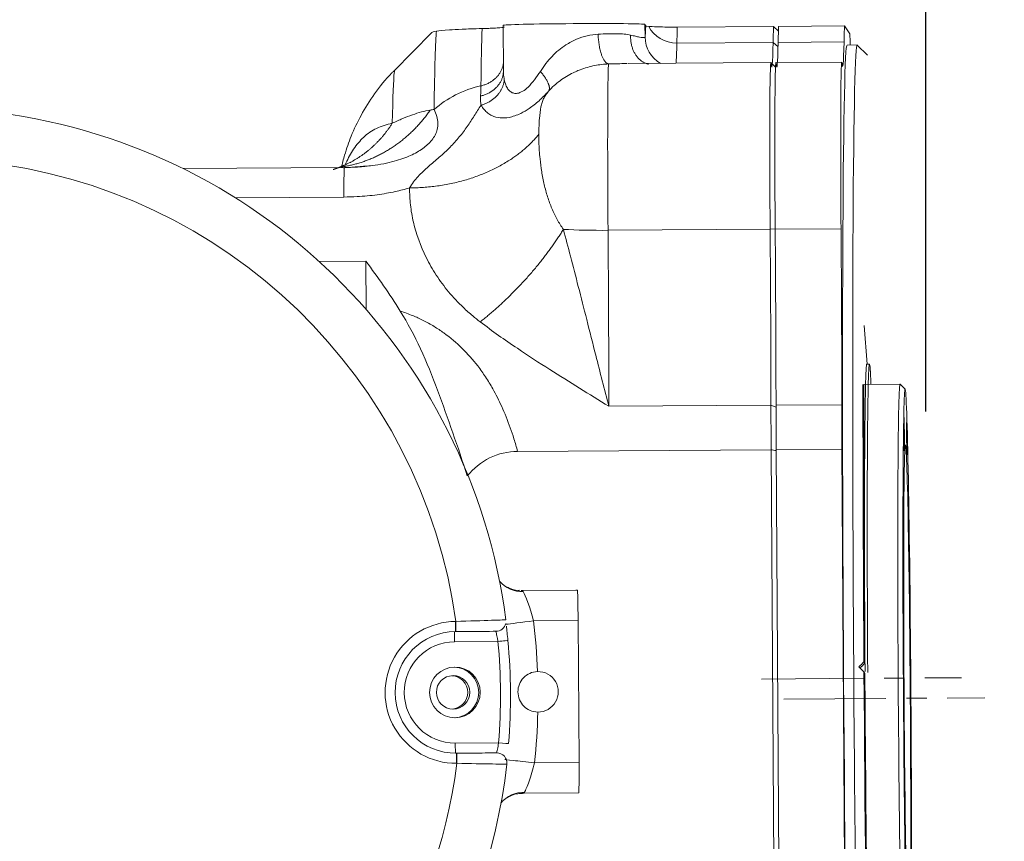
# Model space of a CAD drawing. Header units: millimetres. Extents: x 176 to 9387, y -11044 to -3322.
# Tile 104 of 256: x 4093 to 4190, y -4926 to -4845. Entities that reach past the tile are written whole.
import ezdxf

# ---------------------------------------------------------------- set-up
doc = ezdxf.new("R2010")
doc.units = ezdxf.units.MM
doc.header["$LTSCALE"] = 0.3175
doc.linetypes.add('CENTER', pattern=[50.8, 31.75, -6.35, 6.35, -6.35])
doc.layers.add('1', color=7, linetype='Continuous', true_color=0xffffff)
doc.layers.add('10', color=7, linetype='Continuous', true_color=0xffffff)
doc.layers.add('7标注层', color=4, linetype='Continuous', lineweight=13)
doc.layers.add('sub', color=1, linetype='Continuous', lineweight=18)
doc.styles.add('标准汉字', font='gbenor.shx', dxfattribs={"bigfont": 'gbcbig.shx'})
doc.dimstyles.new('M1：15', dxfattribs={"dimscale": 15, "dimtxt": 3.5, "dimasz": 2.5, "dimexe": 2, "dimexo": 0, "dimgap": 0.5, "dimtad": 1, "dimdec": 4, "dimdsep": 46, "dimtxsty": '标准汉字', "dimcen": 5, "dimdle": 5, "dimclrd": 1, "dimclre": 1, "dimclrt": 256, "dimadec": 4, "dimazin": 2, "dimtfac": 1, "dimtdec": 4, "dimtmove": 0, "dimatfit": 3, "dimfxl": 1, "dimtolj": 1, "dimarcsym": 0})
doc.dimstyles.new('M1：18.5', dxfattribs={"dimscale": 18.5, "dimtxt": 3.5, "dimasz": 2.5, "dimexe": 2, "dimexo": 0, "dimgap": 1.5, "dimtad": 1, "dimdec": 4, "dimdsep": 46, "dimtxsty": '标准汉字', "dimcen": 5, "dimdle": 5, "dimclrd": 1, "dimclre": 1, "dimclrt": 256, "dimadec": 4, "dimazin": 2, "dimtfac": 1, "dimtdec": 4, "dimtmove": 2, "dimatfit": 3, "dimfxl": 1, "dimfrac": 2, "dimtolj": 1, "dimarcsym": 0})

# ---------------------------------------------------------------- blocks, each defined once
blk = doc.blocks.new('*D4')
at = {"layer": '7标注层', "color": 1, "lineweight": -2, "ltscale": 20, "transparency": 16777216}
for p, q in [((4081.97, -4848.763), (4081.97, -4719.587)), ((4181.969, -4883.453), (4181.969, -4719.587)), ((4035.72, -4756.587), (3989.47, -4756.587)), ((4081.97, -4756.587), (4181.969, -4756.587)), ((4228.219, -4756.587), (4274.469, -4756.587))]:
    blk.add_line(p, q, dxfattribs=at)
at = {"layer": '7标注层', "color": 1, "transparency": 16777216}
for points in [[(4035.72, -4764.295), (4035.72, -4748.879), (4081.97, -4756.587)], [(4228.219, -4748.879), (4228.219, -4764.295), (4181.969, -4756.587)]]:
    blk.add_solid(points, dxfattribs=at)
at = {"layer": 'Defpoints', "color": 0, "transparency": 16777216}
for p in [(4181.969, -4756.587), (4081.97, -4848.763), (4181.969, -4883.453)]:
    blk.add_point(p, dxfattribs=at)
at = {"layer": '7标注层', "transparency": 16777216, "insert": (4131.97, -4702.663), "char_height": 64.75, "attachment_point": 5, "style": '标准汉字'}
blk.add_mtext('\\A1;100', dxfattribs=at)
blk = doc.blocks.new('*D19')
at = {"layer": '7标注层', "color": 1, "lineweight": -2, "ltscale": 20, "transparency": 16777216}
for p, q in [((3441.97, -4443.431), (5323.682, -4443.431)), ((5286.682, -4489.681), (5286.682, -6141.703)), ((3441.97, -6187.953), (5323.682, -6187.953))]:
    blk.add_line(p, q, dxfattribs=at)
at = {"layer": '7标注层', "color": 1, "transparency": 16777216}
for points in [[(5294.391, -4489.681), (5278.974, -4489.681), (5286.682, -4443.431)], [(5278.974, -6141.703), (5294.391, -6141.703), (5286.682, -6187.953)]]:
    blk.add_solid(points, dxfattribs=at)
at = {"layer": 'Defpoints', "color": 0, "transparency": 16777216}
for p in [(3441.97, -4443.431), (3441.97, -6187.953), (5286.682, -6187.953)]:
    blk.add_point(p, dxfattribs=at)
at = {"layer": '7标注层', "transparency": 16777216, "insert": (5226.557, -5315.692), "char_height": 64.75, "attachment_point": 5, "rotation": 90, "style": '标准汉字'}
blk.add_mtext('\\A1;1744.5', dxfattribs=at)
blk = doc.blocks.new('*D32')
at = {"layer": '7标注层', "color": 1, "lineweight": -2, "ltscale": 20, "transparency": 16777216}
for p, q in [((4063.155, -4843.736), (3979.414, -4531.212)), ((4191.289, -4913.953), (4478.212, -4913.953))]:
    blk.add_line(p, q, dxfattribs=at)
blk.add_arc((4081.97, -4913.953), 366.243, 5.86914, 99.13086, dxfattribs=at)
at = {"layer": '7标注层', "color": 1, "transparency": 16777216}
for points in [[(4022.544, -4546.239), (4025.157, -4558.463), (3987.179, -4560.19)], [(4440.051, -4876.822), (4452.534, -4876.183), (4448.212, -4913.953)]]:
    blk.add_solid(points, dxfattribs=at)
at = {"layer": 'Defpoints', "color": 0, "transparency": 16777216}
for p in [(4381.978, -4703.885), (4063.155, -4843.736), (4081.97, -4913.953), (4081.97, -4913.953), (4191.289, -4913.953)]:
    blk.add_point(p, dxfattribs=at)
at = {"layer": '7标注层', "transparency": 16777216, "insert": (4191.037, -4529.117), "char_height": 52.5, "attachment_point": 5, "rotation": 344.17664, "style": '标准汉字'}
blk.add_mtext('\\A1;105%%d', dxfattribs=at)
blk = doc.blocks.new('*D33')
at = {"layer": '7标注层', "color": 1, "lineweight": -2, "ltscale": 20, "transparency": 16777216}
for p, q in [((4191.289, -4913.953), (4376.277, -4913.953)), ((4041.077, -4962.687), (3892.793, -5139.406))]:
    blk.add_line(p, q, dxfattribs=at)
blk.add_arc((4081.97, -4913.953), 264.307, 238.13598, 351.86402, dxfattribs=at)
at = {"layer": '7标注层', "color": 1, "transparency": 16777216}
for points in [[(4349.851, -4951.802), (4337.382, -4950.915), (4346.277, -4913.953)], [(3946.108, -5133.37), (3938.773, -5143.491), (3912.076, -5116.424)]]:
    blk.add_solid(points, dxfattribs=at)
at = {"layer": 'Defpoints', "color": 0, "transparency": 16777216}
for p in [(4081.97, -4913.953), (4081.97, -4913.953), (4191.289, -4913.953), (4041.077, -4962.687), (4097.338, -5177.813)]:
    blk.add_point(p, dxfattribs=at)
at = {"layer": '7标注层', "transparency": 16777216, "insert": (4185.266, -5120.076), "char_height": 52.5, "attachment_point": 5, "rotation": 26.61729, "style": '标准汉字'}
blk.add_mtext('\\A1;130%%d', dxfattribs=at)

msp = doc.modelspace()

# ---------------------------------------------------------------- linework, layer by layer
at = {"layer": '1', "color": 155, "linetype": 'Continuous', "lineweight": 13}
for p, q in [((4142.02217, -4901.13115), (4147.58429, -4901.095)), ((4135.56531, -4904.17455), (4135.60101, -4904.17432)), ((4147.65866, -4904.09476), (4143.25652, -4904.12337)), ((4139.74804, -4906.14705), (4135.46857, -4906.17486)), ((4135.53355, -4916.17465), (4139.81302, -4916.14684)), ((4135.6315, -4917.17433), (4135.66719, -4917.1741)), ((4135.69198, -4918.17402), (4135.65629, -4918.17425)), ((4143.34749, -4918.12308), (4147.74963, -4918.09446))]:
    msp.add_line(p, q, dxfattribs=at)
at = {"layer": '1', "color": 155, "linetype": 'Continuous', "lineweight": 18}
for p, q in [((4147.58429, -4901.095), (4147.41968, -4901.09554)), ((4147.74963, -4918.09446), (4147.65866, -4904.09476)), ((4135.55352, -4905.17459), (4135.58922, -4905.17435)), ((4135.55834, -4917.17457), (4135.6315, -4917.17433)), ((4139.62611, -4917.14813), (4135.5781, -4917.17444)), ((4147.71426, -4921.09458), (4142.15214, -4921.13073))]:
    msp.add_line(p, q, dxfattribs=at)
at = {"layer": '1', "color": 8, "linetype": 'CENTER', "lineweight": 13}
for p, q in [((4165.75299, -4909.8562), (4185.49827, -4909.72348)), ((4167.96217, -4911.8409), (4187.81523, -4911.70745))]:
    msp.add_line(p, q, dxfattribs=at)
at = {"layer": '1', "color": 155, "linetype": 'Continuous', "lineweight": 18}
for centre, major_axis, ratio, start_param, end_param in [((4083.02924, -4911.51585), (0.18846, -57.99969), 0.999833, 1.69716355, 3.03139565), ((4147.60379, -4904.09494), (-0.0195, 2.99994), 0.01829, 4.71232954, 6.28312586), ((4139.54164, -4904.14841), (0.00325, -0.99999), 0.999833, 0.0032494, 1.33384551), ((4135.59251, -4911.17446), (-0.0195, 5.99997), 0.999833, 0.0032494, 3.14484205), ((4082.99266, -4911.51597), (0.18846, -57.99969), 0.999833, 1.48621354, 1.66187791), ((4135.11505, -4911.17614), (-0.00536, 1.64999), 0.999833, 4.70913999, 6.22220966), ((4135.35473, -4911.17523), (-0.00812, 2.49999), 0.999833, 4.70913992, 6.25392001), ((4143.7049, -4911.1206), (-0.0065, 1.99999), 0.999833, 3.12844788, 6.30282889), ((4135.11505, -4911.17614), (-0.00536, 1.64999), 0.999833, 3.2025503, 4.70914059), ((4135.35473, -4911.17523), (-0.00812, 2.49999), 0.999833, 3.17083983, 4.70914032), ((4139.63261, -4918.14811), (0.00325, -0.99999), 0.999833, 1.45092791, 3.14484205), ((4083.02924, -4911.51585), (0.18846, -57.99969), 0.999833, 5.93736886, 7.73411322), ((4147.69476, -4918.09464), (-0.0195, 2.99994), 0.01829, 3.14153321, 4.71232954)]:
    msp.add_ellipse(centre, major_axis=major_axis, ratio=ratio, start_param=start_param, end_param=end_param, dxfattribs=at)
at = {"layer": '1', "color": 155, "linetype": 'Continuous', "lineweight": 13}
for centre, major_axis, ratio, start_param, end_param in [((4083.12069, -4911.51556), (-0.17222, 52.99972), 0.999833, 4.84810089, 6.17298831), ((4142.24074, -4898.34224), (-2.88266, -0.83082), 0.96184, 0.40407251, 1.30182124), ((4135.6108, -4911.1744), (0.02275, -6.99996), 0.999833, 3.14484205, 6.28643471), ((4135.54702, -4904.17461), (-0.0065, 0.99998), 0.01829, 3.14153321, 4.71232954), ((4135.58272, -4904.17438), (-0.0065, 0.99998), 0.01829, 3.14153321, 4.71232954), ((4143.31139, -4904.12319), (-2.97789, -0.36356), 0.002158, 4.73055276, 5.89885694), ((4082.71639, -4911.517), (0.19821, -60.99968), 0.999833, 1.60683408, 1.68905319), ((4135.48686, -4906.1748), (0.0065, -0.99998), 0.01829, 3.14153321, 4.71232954), ((4135.50106, -4911.17476), (-0.01625, 4.99997), 0.999833, 0.0032494, 3.14484205), ((4139.72975, -4906.14711), (0.99556, 0.09418), 0.001664, 4.73060468, 6.30140101), ((4083.01095, -4911.51591), (-0.18522, 56.9997), 0.999833, 4.6278062, 4.80347057), ((4082.71639, -4911.517), (0.19821, -60.99968), 0.999833, 1.45903827, 1.54125737), ((4135.55184, -4916.17459), (0.0065, -0.99998), 0.01829, 4.71232954, 6.26253201), ((4139.79473, -4916.1469), (-0.9967, 0.08123), 0.001545, 3.12336653, 4.69416285), ((4135.638, -4918.17431), (-0.0065, 0.99998), 0.01829, 4.71232954, 6.28312586), ((4135.67369, -4918.17408), (-0.0065, 0.99998), 0.01829, 4.71232954, 6.28312586), ((4083.12069, -4911.51556), (-0.17222, 52.99972), 0.999833, 2.7957762, 4.58317588), ((4143.40236, -4918.1229), (-2.98236, 0.32483), 0.00204, 6.26500789, 7.83580422), ((4142.40693, -4923.91675), (-2.89313, 0.79361), 0.961871, 4.98148171, 5.87895279)]:
    msp.add_ellipse(centre, major_axis=major_axis, ratio=ratio, start_param=start_param, end_param=end_param, dxfattribs=at)
at = {"layer": '1', "color": 155, "linetype": 'Continuous', "lineweight": 18}
for centre, major_axis in [((4135.50106, -4911.17476), (-0.00812, 2.49999)), ((4135.31624, -4911.17548), (-0.00536, 1.64999))]:
    msp.add_ellipse(centre, major_axis=major_axis, ratio=0.999833, dxfattribs=at)
for points, knots in [([(4141.91839, -4901.10443), (4141.85187, -4901.11247), (4141.45732, -4901.13863), (4141.02683, -4900.98268), (4140.7089, -4900.80804), (4140.70889, -4900.80804)], [0, 0, 0, 0, 0.16812008, 0.99996035, 1, 1, 1, 1]), ([(4139.54813, -4905.14839), (4139.56754, -4905.14832), (4139.14457, -4905.15113), (4137.6802, -4905.16074), (4136.64978, -4905.16746), (4135.58921, -4905.17435)], [0, 0, 0, 0, 0.5, 0.5, 1, 1, 1, 1]), ([(4143.68511, -4913.12051), (4143.14493, -4913.11516), (4142.63968, -4912.88392), (4141.94196, -4912.17246), (4141.72308, -4911.67129), (4141.71543, -4910.59841), (4141.9252, -4910.09604), (4142.61698, -4909.37034), (4143.11709, -4909.13354), (4143.65912, -4909.12113)], [0, 0, 0, 0, 0.25, 0.25, 0.5, 0.5, 0.75, 0.75, 1, 1, 1, 1]), ([(4135.66719, -4917.1741), (4136.72762, -4917.16721), (4137.76124, -4917.16047), (4139.22353, -4917.15087), (4139.64552, -4917.14807), (4139.62611, -4917.14813)], [0, 0, 0, 0, 0.5, 0.5, 1, 1, 1, 1]), ([(4140.65391, -4921.58383), (4140.97046, -4921.37551), (4141.49875, -4921.1539), (4142.00827, -4921.14913), (4142.16706, -4921.16371)], [0, 0, 0, 0, 0.69462892, 1, 1, 1, 1])]:
    msp.add_open_spline(points, degree=3, knots=knots, dxfattribs=at)
at = {"layer": '1', "color": 155, "linetype": 'Continuous', "lineweight": 13}
for points in [[(4142.02217, -4901.13115), (4142.13374, -4901.13044), (4142.2082, -4901.16277), (4142.24507, -4901.23599)], [(4142.24507, -4901.23599), (4142.42359, -4901.59046), (4142.94293, -4902.80498), (4143.25652, -4904.12337)], [(4142.37365, -4921.0231), (4142.33773, -4921.09676), (4142.26371, -4921.13002), (4142.15214, -4921.13073)]]:
    msp.add_open_spline(points, degree=3, dxfattribs=at)
for points, knots in [([(4135.60101, -4904.17432), (4136.92418, -4904.13094), (4138.20904, -4904.09082), (4140.03203, -4904.03486), (4140.5573, -4904.01908), (4140.53308, -4904.01915)], [0, 0, 0, 0, 0.5, 0.5, 1, 1, 1, 1]), ([(4139.54813, -4905.14839), (4139.5461, -4905.14839), (4139.54894, -4905.16756), (4139.56341, -4905.24075), (4139.57525, -4905.29588), (4139.60502, -4905.43393), (4139.62339, -4905.51896), (4139.66282, -4905.7073), (4139.68442, -4905.81333), (4139.71991, -4905.99574), (4139.73424, -4906.07157), (4139.74804, -4906.14705)], [0, 0, 0, 0, 0.21176978, 0.21176978, 0.42434747, 0.42434747, 0.6388331, 0.6388331, 0.85532938, 0.85532938, 1, 1, 1, 1]), ([(4139.81302, -4916.14684), (4139.79393, -4916.25953), (4139.77356, -4916.37349), (4139.734, -4916.5856), (4139.71428, -4916.68665), (4139.67934, -4916.862), (4139.66366, -4916.93881), (4139.63993, -4917.05721), (4139.63153, -4917.10076), (4139.62537, -4917.14028), (4139.6248, -4917.14814), (4139.62611, -4917.14813)], [0, 0, 0, 0, 0.21714453, 0.21714453, 0.43424396, 0.43424396, 0.65048961, 0.65048961, 0.86461932, 0.86461932, 1, 1, 1, 1]), ([(4140.62565, -4918.26447), (4140.64987, -4918.26439), (4140.12572, -4918.25561), (4138.30462, -4918.22361), (4137.01541, -4918.20019), (4135.69198, -4918.17402)], [0, 0, 0, 0, 0.5, 0.5, 1, 1, 1, 1]), ([(4143.34749, -4918.12308), (4143.19927, -4918.78432), (4143.00659, -4919.41719), (4142.63302, -4920.4549), (4142.46059, -4920.84482), (4142.37365, -4921.0231)], [0, 0, 0, 0, 0.5, 0.5, 1, 1, 1, 1])]:
    msp.add_open_spline(points, degree=3, knots=knots, dxfattribs=at)
at = {"layer": '1', "color": 155, "linetype": 'Continuous', "lineweight": 18}
msp.add_open_spline([(4140.72513, -4906.05292), (4140.67543, -4905.52747), (4140.62209, -4905.01108), (4140.58382, -4904.63561)], degree=3, dxfattribs=at)
at = {"layer": '10', "color": 155, "linetype": 'Continuous', "lineweight": 18}
for p, q in [((4140.25865, -4845.35846), (4140.28788, -4849.85562)), ((4154.34168, -4845.3904), (4154.25783, -4845.26592)), ((4173.94666, -4845.41796), (4167.44729, -4845.46165)), ((4174.47301, -4846.19928), (4173.94666, -4845.41796)), ((4133.21957, -4846.04847), (4129.45706, -4849.86246)), ((4166.94734, -4845.46501), (4157.44825, -4845.52886)), ((4166.94734, -4845.46501), (4167.43264, -4845.94437)), ((4175.20553, -4847.29125), (4174.20563, -4847.29797)), ((4176.22126, -4848.28899), (4175.21478, -4847.2958)), ((4166.68113, -4849.03299), (4152.59048, -4849.1277)), ((4167.13962, -4849.48433), (4166.68335, -4849.03408)), ((4173.68046, -4848.98594), (4167.18108, -4849.02963)), ((4108.66617, -4859.49157), (4124.60024, -4859.38446)), ((4122.11258, -4868.66762), (4126.70465, -4868.63676)), ((4126.70465, -4868.63676), (4126.73558, -4873.39714)), ((4176.1821, -4878.78539), (4175.88651, -4874.97823)), ((4176.41716, -4878.78382), (4176.15007, -4878.78562)), ((4179.43016, -4880.76312), (4175.87407, -4880.78702)), ((4179.93799, -4881.26196), (4179.43475, -4880.76537)), ((4166.70189, -4887.22879), (4141.68881, -4887.39692)), ((4166.70189, -4887.22879), (4166.98071, -4930.12759)), ((4167.20184, -4887.22543), (4173.70121, -4887.18175)), ((4167.20184, -4887.22543), (4167.48066, -4930.12422)), ((4173.70121, -4887.18175), (4173.98003, -4930.08054)), ((4175.95709, -4908.29579), (4175.86787, -4908.16336)), ((4175.96359, -4909.29561), (4175.87437, -4909.16317))]:
    msp.add_line(p, q, dxfattribs=at)
at = {"layer": '10', "color": 155, "linetype": 'Continuous', "lineweight": 13}
for p, q in [((4154.25783, -4845.26592), (4154.26593, -4846.51152)), ((4166.9039, -4847.039), (4157.40481, -4847.10285)), ((4167.39221, -4847.48533), (4166.9039, -4847.039)), ((4167.40385, -4847.03564), (4173.90322, -4846.99195)), ((4113.82264, -4862.36854), (4124.53189, -4862.29655)), ((4166.61029, -4865.4752), (4150.61183, -4865.58273)), ((4167.10986, -4865.42437), (4166.61029, -4865.4752)), ((4167.11024, -4865.47184), (4173.60962, -4865.42815)), ((4150.69502, -4882.94952), (4166.69348, -4882.84198)), ((4166.69348, -4882.84198), (4167.19371, -4883.03606)), ((4173.6928, -4882.79494), (4167.19343, -4882.83862))]:
    msp.add_line(p, q, dxfattribs=at)
at = {"layer": '10', "color": 155, "linetype": 'Continuous', "lineweight": 18}
for centre, major_axis, ratio, start_param, end_param in [((4147.2585, -4845.31297), (6.99985, 0.0455), 0.01829, 0.0121489, 3.15374155), ((4174.62572, -4909.79656), (0.4537, -67.49848), 0.012147, 3.44673847, 3.51664177), ((4167.6264, -4909.84361), (0.4537, -67.49848), 0.012147, 3.44673847, 3.51664177), ((4168.12635, -4909.84025), (-0.4537, 67.49848), 0.012147, 0.30514582, 0.37504911), ((4174.62572, -4909.79656), (0.4537, -67.49848), 0.012147, 2.75427672, 2.79986132), ((4166.52927, -4814.47364), (0.23525, -34.99921), 0.012147, 6.15332612, 6.65823442), ((4167.02922, -4814.47028), (0.23525, -34.99921), 0.012147, 6.1503606, 6.65823442), ((4174.62572, -4909.79656), (-0.42009, 62.49859), 0.012147, 0.00001611, 3.14151114), ((4173.52859, -4814.42659), (0.23525, -34.99921), 0.012147, 6.1503606, 6.65823442), ((4175.62563, -4909.78984), (0.42009, -62.49859), 0.012147, 3.12943577, 4.71230734), ((4166.78195, -4864.03265), (-0.10082, 14.99966), 0.012147, 6.2710644, 7.95022083), ((4167.28191, -4864.02929), (-0.10082, 14.99966), 0.012147, 0.00003014, 1.66703552), ((4173.78128, -4863.9856), (0.10082, -14.99966), 0.012147, 3.00876795, 4.80862817), ((4166.20974, -4868.84114), (-0.23525, 34.99921), 0.012147, 4.30075435, 4.80862817), ((4166.70969, -4868.83778), (0.23525, -34.99921), 0.012147, 1.1591617, 1.66703552), ((4173.20907, -4868.79409), (0.23525, -34.99921), 0.012147, 1.1591617, 1.66703552), ((4073.63546, -4910.47538), (31.66036, 59.98811), 0.978017, 5.76776728, 5.8573242), ((4176.35844, -4909.78492), (0.20837, -30.9993), 0.012147, 3.14151077, 4.69021801), ((4176.62553, -4909.78312), (-0.20837, 30.9993), 0.012147, 0, 1.55215966), ((4176.62553, -4909.78312), (-0.20837, 30.9993), 0.012147, 5.92211503, 6.28318531), ((4176.62553, -4909.78312), (-0.41337, 61.49861), 0.012147, 1.07964568, 1.5443734), ((4176.62553, -4909.78312), (0.36449, -54.22608), 0.012147, 4.1479716, 4.68487565), ((4179.63853, -4911.76241), (0.20837, -30.9993), 0.012147, 3.12943621, 4.71230734), ((4167.6264, -4909.84361), (-0.4537, 67.49848), 0.012147, 1.1591617, 1.22906499), ((4168.12635, -4909.84025), (-0.4537, 67.49848), 0.012147, 1.1591617, 1.22906499), ((4174.62572, -4909.79656), (0.4537, -67.49848), 0.012147, 4.30075435, 4.37065765), ((4176.62553, -4909.78312), (-0.41337, 61.49861), 0.012147, 1.56063374, 4.14603406), ((4176.62553, -4909.78312), (0.36449, -54.22608), 0.012147, 4.7033168, 5.36677964), ((4175.62563, -4909.78984), (0.42009, -62.49859), 0.012147, 4.71230734, 6.28318531), ((4179.63853, -4911.76241), (0.20837, -30.9993), 0.012147, 4.71230734, 6.28318531)]:
    msp.add_ellipse(centre, major_axis=major_axis, ratio=ratio, start_param=start_param, end_param=end_param, dxfattribs=at)
at = {"layer": '10', "color": 155, "linetype": 'Continuous', "lineweight": 13}
for centre, major_axis, ratio, start_param, end_param in [((4134.20069, -4910.06829), (-0.43402, 64.56961), 0.012147, 0.11480185, 0.50811308), ((4138.85428, -4910.03701), (0.45171, -67.20199), 0.012147, 3.43330733, 3.64970581), ((4157.3727, -4844.31153), (2.99913, -0.07236), 0.930421, 3.58932848, 4.7455378), ((4158.12731, -4909.90746), (-0.4537, 67.49848), 0.012147, 0.30514582, 0.37504911), ((4157.26564, -4846.49135), (-2.9293, 0.64746), 0.998511, 0.2245776, 1.27880299), ((4157.03018, -4814.53749), (0.23525, -34.99921), 0.012147, 0.15880881, 0.37504911), ((4150.7835, -4864.14019), (0.10082, -14.99966), 0.012147, 3.19934522, 4.69409622), ((4140.59362, -4859.78849), (9.99886, -0.15086), 0.8736, 1.83987894, 2.3811571), ((4124.66522, -4869.38258), (-0.06722, 9.99977), 0.012147, 6.26489238, 7.0663616), ((4150.7835, -4864.14019), (0.10082, -14.99966), 0.012147, 4.69409622, 4.80862817), ((4150.70339, -4864.81338), (7.99975, 0.06315), 0.096084, 4.11516922, 4.70018565), ((4150.21128, -4868.94868), (0.23525, -34.99921), 0.012147, 1.1591617, 1.66703552)]:
    msp.add_ellipse(centre, major_axis=major_axis, ratio=ratio, start_param=start_param, end_param=end_param, dxfattribs=at)
at = {"layer": '10', "color": 155, "linetype": 'Continuous', "lineweight": 18}
for centre, major_axis in [((4180.13848, -4911.75905), (-0.20501, 30.49931)), ((4179.83894, -4885.70018), (-0.01109, 1.64996)), ((4180.10183, -4886.09042), (-0.01109, 1.64996)), ((4180.13848, -4911.75905), (0.16804, -24.99944)), ((4179.75152, -4900.57488), (-0.01109, 1.64996)), ((4180.38619, -4901.517), (-0.01109, 1.64996)), ((4180.48196, -4912.26893), (-0.01344, 1.99995)), ((4179.89077, -4922.00111), (-0.01109, 1.64996)), ((4180.52545, -4922.94323), (-0.01109, 1.64996))]:
    msp.add_ellipse(centre, major_axis=major_axis, ratio=0.012147, dxfattribs=at)
at = {"layer": '10', "color": 155, "linetype": 'Continuous', "lineweight": 13}
for points in [[(4154.26593, -4846.51152), (4154.29323, -4846.38799), (4154.31864, -4846.01285), (4154.34168, -4845.3904)], [(4125.38608, -4859.36353), (4125.12472, -4859.37464), (4124.86259, -4859.38154), (4124.60024, -4859.38446)]]:
    msp.add_open_spline(points, degree=3, dxfattribs=at)
at = {"layer": '10', "color": 155, "linetype": 'Continuous', "lineweight": 18}
for points, degree in [([(4154.64005, -4845.45436), (4154.42403, -4845.43397), (4154.3565, -4845.4124), (4154.34168, -4845.3904)], 3), ([(4133.2206, -4846.04976), (4133.25814, -4846.00872), (4133.41116, -4845.9669), (4133.67969, -4845.92431)], 3), ([(4140.29317, -4850.05335), (4140.25094, -4850.22001)], 1), ([(4133.0641, -4853.72099), (4133.18819, -4853.70031), (4133.31347, -4853.67955), (4133.43992, -4853.6587)], 3), ([(4124.71005, -4859.15612), (4124.684, -4859.08912), (4124.06648, -4859.37536)], 2), ([(4124.27852, -4859.29279), (4124.28447, -4859.31389)], 1), ([(4127.15999, -4859.21658), (4124.47412, -4859.41897)], 1), ([(4167.20242, -4887.3152), (4167.03558, -4887.28635), (4166.86873, -4887.25754), (4166.70189, -4887.22879)], 3), ([(4175.86787, -4908.16336), (4175.70047, -4908.32783), (4175.53285, -4908.49254), (4175.36501, -4908.65748)], 3), ([(4175.49617, -4908.78773), (4175.64956, -4908.624), (4175.8032, -4908.46002), (4175.95709, -4908.29579)], 3), ([(4175.36501, -4908.65748), (4175.53502, -4908.82626), (4175.70481, -4908.99482), (4175.87437, -4909.16317)], 3)]:
    msp.add_open_spline(points, degree=degree, dxfattribs=at)
for points, knots in [([(4138.1869, -4845.67574), (4137.33792, -4845.69425), (4136.72341, -4845.71483), (4135.69748, -4845.75682), (4135.30667, -4845.77785), (4134.3287, -4845.84099), (4133.94007, -4845.88301), (4133.67969, -4845.92431)], [0, 0, 0, 0, 0.25, 0.25, 0.5, 0.5, 1, 1, 1, 1]), ([(4140.36178, -4845.51231), (4140.37945, -4845.53855), (4140.23584, -4845.56579), (4139.77619, -4845.60727), (4139.58116, -4845.62128), (4139.18452, -4845.64218), (4139.03463, -4845.64915), (4138.67174, -4845.66291), (4138.46743, -4845.66962), (4138.1869, -4845.67574)], [0, 0, 0, 0, 0.5, 0.5, 0.75, 0.75, 0.875, 0.875, 1, 1, 1, 1]), ([(4157.44825, -4845.52886), (4157.18792, -4845.53061), (4156.94319, -4845.53023), (4156.52903, -4845.52733), (4156.3569, -4845.52494), (4155.89702, -4845.51666), (4155.66887, -4845.50978), (4155.08156, -4845.488), (4154.82187, -4845.47152), (4154.64005, -4845.45436)], [0, 0, 0, 0, 0.125, 0.125, 0.25, 0.25, 0.5, 0.5, 1, 1, 1, 1]), ([(4150.67232, -4849.16561), (4150.90195, -4849.15998), (4151.41984, -4849.14729), (4152.02304, -4849.13479), (4152.39348, -4849.13), (4152.49152, -4849.12897)], [0, 0, 0, 0, 0.36873588, 0.83163146, 1, 1, 1, 1]), ([(4129.49771, -4849.84944), (4129.42185, -4849.91712), (4128.68619, -4850.58922), (4127.56948, -4852.05918), (4126.22497, -4854.15364), (4125.26346, -4856.20389), (4124.6493, -4857.96579), (4124.38149, -4859.00121), (4124.28921, -4859.40582)], [0, 0, 0, 0, 0.02715757, 0.266538, 0.48992852, 0.69469843, 0.87522285, 1, 1, 1, 1]), ([(4140.37045, -4850.70513), (4140.35233, -4850.61087), (4140.32114, -4850.41526), (4140.29471, -4850.13224), (4140.28844, -4849.9428), (4140.28788, -4849.8561)], [0, 0, 0, 0, 0.33806103, 0.69852359, 1, 1, 1, 1]), ([(4147.63425, -4849.8278), (4147.47876, -4849.89218), (4147.09136, -4850.06591), (4146.49318, -4850.38956), (4145.85843, -4850.81553), (4145.26354, -4851.29844), (4144.91622, -4851.66327), (4144.74106, -4851.84726)], [0, 0, 0, 0, 0.13689895, 0.3460649, 0.55982416, 0.77800597, 1, 1, 1, 1]), ([(4126.38178, -4859.29999), (4126.26577, -4859.30996), (4125.93507, -4859.33573), (4125.60232, -4859.35434), (4125.38608, -4859.36353)], [0, 0, 0, 0, 0.35173727, 1, 1, 1, 1]), ([(4130.10078, -4873.54283), (4131.57159, -4875.88792), (4132.74294, -4878.58119), (4134.30065, -4882.74596), (4134.79719, -4884.15224), (4135.77957, -4886.9718), (4136.26317, -4888.38693), (4136.72031, -4889.82074)], [0, 0, 0, 0, 0.5, 0.5, 0.75, 0.75, 1, 1, 1, 1]), ([(4136.72031, -4889.82074), (4137.33376, -4889.08318), (4138.07708, -4888.45918), (4139.778, -4887.6169), (4140.72749, -4887.40339), (4141.68881, -4887.39692)], [0, 0, 0, 0, 0.5, 0.5, 1, 1, 1, 1])]:
    msp.add_open_spline(points, degree=3, knots=knots, dxfattribs=at)
at = {"layer": '10', "color": 155, "linetype": 'Continuous', "lineweight": 13}
for points, knots in [([(4143.9325, -4849.89908), (4144.10968, -4849.63297), (4144.45597, -4849.11285), (4145.0651, -4848.41366), (4145.72325, -4847.80141), (4146.51885, -4847.21585), (4147.46333, -4846.70694), (4148.55896, -4846.3324), (4149.27764, -4846.26327), (4149.63467, -4846.22892)], [0, 0, 0, 0, 0.13845331, 0.27061217, 0.39755921, 0.5205147, 0.68573629, 0.84387947, 1, 1, 1, 1]), ([(4152.84393, -4846.3171), (4152.65067, -4846.27148), (4152.21869, -4846.20664), (4151.46322, -4846.17529), (4150.59586, -4846.18999), (4149.96307, -4846.21565), (4149.63467, -4846.22892)], [0, 0, 0, 0, 0.23422537, 0.48034555, 0.73645064, 1, 1, 1, 1]), ([(4154.26593, -4846.51152), (4154.26231, -4846.53767), (4154.2138, -4846.57133), (4154.02184, -4846.56794), (4153.72726, -4846.51907), (4153.33941, -4846.4343), (4153.02142, -4846.35899), (4152.84393, -4846.3171)], [0, 0, 0, 0, 0.21082902, 0.41798004, 0.61547314, 0.8032949, 1, 1, 1, 1]), ([(4150.67232, -4849.16561), (4150.44424, -4849.17832), (4149.98848, -4849.20373), (4149.28045, -4849.31825), (4148.56822, -4849.49051), (4148.01947, -4849.67343), (4147.71145, -4849.79583), (4147.63425, -4849.8278)], [0, 0, 0, 0, 0.22928652, 0.45817955, 0.68834028, 0.92133381, 1, 1, 1, 1]), ([(4129.31797, -4855.01885), (4129.37146, -4852.39448), (4129.43638, -4850.71218), (4129.53034, -4849.86929), (4129.55184, -4849.76572), (4129.57391, -4849.74511)], [0, 0, 0, 0, 0.77821471, 0.77821471, 1, 1, 1, 1]), ([(4140.37045, -4850.70513), (4140.41435, -4850.8891), (4140.49752, -4851.2376), (4140.71569, -4851.64555), (4140.98487, -4851.92661), (4141.30209, -4852.07388), (4141.85389, -4852.09773), (4142.86026, -4851.47285), (4143.54689, -4850.46506), (4143.9325, -4849.89908)], [0, 0, 0, 0, 0.12162251, 0.23038124, 0.32786524, 0.41627373, 0.49853712, 0.71837229, 1, 1, 1, 1]), ([(4138.03283, -4852.32535), (4138.03959, -4852.16143), (4138.05347, -4851.82476), (4138.05944, -4851.49627), (4138.06249, -4851.32771)], [0, 0, 0, 0, 0.4868924, 1, 1, 1, 1]), ([(4138.07546, -4853.23141), (4138.17357, -4853.38132), (4138.36476, -4853.67349), (4138.73198, -4854.01626), (4139.23814, -4854.32997), (4139.92338, -4854.52212), (4140.89106, -4854.47326), (4141.88175, -4854.13637), (4142.88961, -4853.54376), (4143.82557, -4852.80993), (4144.43158, -4852.17269), (4144.74106, -4851.84726)], [0, 0, 0, 0, 0.08791992, 0.1713496, 0.25016676, 0.38157279, 0.50006139, 0.64555713, 0.74992729, 0.87229203, 1, 1, 1, 1]), ([(4144.74106, -4851.84726), (4144.64472, -4851.97078), (4144.45051, -4852.21976), (4144.24683, -4852.59246), (4144.09103, -4852.98146), (4143.93262, -4853.58383), (4143.84676, -4854.32386), (4143.7964, -4855.25653), (4143.7874, -4855.81824), (4143.78277, -4856.10779)], [0, 0, 0, 0, 0.10286054, 0.20733429, 0.31447302, 0.43411742, 0.70293931, 0.84686684, 1, 1, 1, 1]), ([(4138.07547, -4853.23144), (4138.05785, -4853.08329), (4138.02217, -4852.78324), (4138.02924, -4852.47924), (4138.03283, -4852.32535)], [0, 0, 0, 0, 0.4937425, 1, 1, 1, 1]), ([(4133.43992, -4853.6587), (4133.55706, -4853.87689), (4133.73947, -4854.30997), (4133.84771, -4854.97295), (4133.78615, -4855.59579), (4133.5777, -4856.16428), (4133.25156, -4856.67186), (4132.83415, -4857.12058), (4132.34083, -4857.51914), (4131.77221, -4857.87868), (4131.11763, -4858.20784), (4130.35937, -4858.51072), (4129.47728, -4858.78566), (4128.45674, -4859.02449), (4127.40838, -4859.19608), (4126.6974, -4859.27286), (4126.38178, -4859.29999)], [0, 0, 0, 0, 0.10974777, 0.20835143, 0.29601412, 0.37367887, 0.44279132, 0.50503723, 0.56284325, 0.61877734, 0.6751135, 0.73387132, 0.79697596, 0.86585652, 0.94088737, 1, 1, 1, 1]), ([(4129.31797, -4855.01885), (4129.65893, -4854.85842), (4130.3343, -4854.54064), (4131.29586, -4854.17423), (4132.20981, -4853.88827), (4132.78095, -4853.77644), (4133.0641, -4853.72099)], [0, 0, 0, 0, 0.25700716, 0.5090913, 0.75662659, 1, 1, 1, 1]), ([(4131.02903, -4861.39664), (4131.15257, -4861.19814), (4131.39921, -4860.80187), (4131.85029, -4860.26946), (4132.34942, -4859.76556), (4133.05323, -4859.13478), (4133.97912, -4858.35741), (4135.03331, -4857.39789), (4135.94762, -4856.37737), (4136.72811, -4855.33704), (4137.40746, -4854.27868), (4137.85194, -4853.58188), (4138.07547, -4853.23144)], [0, 0, 0, 0, 0.06212244, 0.12401936, 0.1863917, 0.25000591, 0.37136526, 0.50001373, 0.62475774, 0.74994422, 0.87424176, 1, 1, 1, 1]), ([(4124.70724, -4859.04727), (4124.7192, -4859.01907), (4124.95559, -4858.46895), (4125.50366, -4857.4714), (4126.51012, -4856.30183), (4127.77997, -4855.39287), (4128.78548, -4855.14834), (4129.31797, -4855.01885)], [0, 0, 0, 0, 0.01113928, 0.2185808, 0.44770769, 0.70751485, 1, 1, 1, 1]), ([(4143.78277, -4856.10779), (4143.78322, -4856.36373), (4143.78411, -4856.87399), (4143.82398, -4857.68766), (4143.9043, -4858.6531), (4144.04979, -4859.78041), (4144.29195, -4861.0367), (4144.61986, -4862.26184), (4145.04214, -4863.41787), (4145.55093, -4864.50743), (4145.99452, -4865.16526), (4146.20978, -4865.48448)], [0, 0, 0, 0, 0.09405415, 0.18751766, 0.28061438, 0.41460428, 0.54569749, 0.66653162, 0.78426267, 0.89530928, 1, 1, 1, 1]), ([(4124.53189, -4862.29655), (4124.96903, -4862.28755), (4126.07713, -4862.26472), (4127.78327, -4862.0975), (4129.5221, -4861.8027), (4130.5604, -4861.52292), (4131.02903, -4861.39664)], [0, 0, 0, 0, 0.197255, 0.50002151, 0.77433587, 1, 1, 1, 1]), ([(4131.02903, -4861.39664), (4131.03035, -4861.67442), (4131.03298, -4862.23015), (4131.1038, -4863.076), (4131.22272, -4863.93002), (4131.5737, -4865.65222), (4132.30458, -4867.71647), (4133.61455, -4870.00635), (4134.83928, -4871.66563), (4136.08681, -4873.00059), (4137.16739, -4873.97182), (4137.74683, -4874.42321), (4137.99227, -4874.61441)], [0, 0, 0, 0, 0.06290637, 0.12585101, 0.18766462, 0.25014268, 0.49983514, 0.62582514, 0.74987773, 0.87552239, 0.94727313, 1, 1, 1, 1]), ([(4146.20978, -4865.48448), (4146.44254, -4866.37267), (4146.93632, -4868.25685), (4147.70384, -4871.23078), (4148.53755, -4874.49179), (4149.53775, -4878.48428), (4150.26259, -4881.28102), (4150.69502, -4882.94952)], [0, 0, 0, 0, 0.1487401, 0.31553232, 0.50005205, 0.70173713, 1, 1, 1, 1]), ([(4141.68881, -4887.39692), (4141.57018, -4886.97983), (4141.34633, -4886.1927), (4140.84547, -4884.70025), (4140.1831, -4883.03694), (4139.34607, -4881.3763), (4138.54312, -4880.05199), (4137.57419, -4878.69272), (4136.25525, -4877.18766), (4134.7598, -4875.92529), (4133.43002, -4875.0433), (4132.40234, -4874.475), (4131.29043, -4873.95805), (4130.51645, -4873.68791), (4130.10078, -4873.54283)], [0, 0, 0, 0, 0.06841676, 0.12911296, 0.25005223, 0.3544552, 0.4282904, 0.50006222, 0.6239815, 0.74995773, 0.81080425, 0.87497928, 0.93285658, 1, 1, 1, 1]), ([(4137.99227, -4874.61439), (4139.19255, -4875.52332), (4141.47515, -4877.13217), (4144.76826, -4879.27079), (4147.78645, -4881.15349), (4149.73046, -4882.35142), (4150.69502, -4882.94952)], [0, 0, 0, 0, 0.29390134, 0.54578547, 0.77486908, 1, 1, 1, 1])]:
    msp.add_open_spline(points, degree=3, knots=knots, dxfattribs=at)
for points, weights in [([(4149.63467, -4846.22892), (4149.68649, -4847.8692), (4150.102, -4849.07874), (4150.67232, -4849.16561)], [1.18858524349, 0.960421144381, 0.93929414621, 1.12520424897]), ([(4152.84393, -4846.3171), (4152.77251, -4847.7615), (4153.43636, -4848.91304), (4154.59781, -4849.1982)], [1.18858540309, 0.982119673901, 0.945184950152, 1.07778123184]), ([(4138.06249, -4851.32772), (4139.44928, -4851.01568), (4140.31978, -4850.02297), (4140.30287, -4848.76932)], [0.999929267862, 0.857847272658, 0.856934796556, 0.997191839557]), ([(4140.28794, -4849.78497), (4140.30507, -4851.03311), (4139.42851, -4852.02053), (4138.03282, -4852.32533)], [1.11801753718, 0.960121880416, 0.960131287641, 1.11960593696]), ([(4144.74106, -4851.84726), (4145.00329, -4851.51926), (4144.69402, -4850.78462), (4143.9325, -4849.89908)], [1.07669962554, 0.964660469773, 0.975367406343, 1.10882043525]), ([(4140.37045, -4850.70512), (4140.27781, -4851.90684), (4139.39764, -4852.87572), (4138.07546, -4853.23141)], [1.10882043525, 0.963726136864, 0.963726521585, 1.10882158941]), ([(4133.0641, -4853.72099), (4130.89805, -4856.82817), (4127.81795, -4858.81387), (4124.25796, -4859.3445)], [1.05622777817, 0.994214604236, 0.983496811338, 1.02407439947]), ([(4131.02903, -4861.39664), (4136.41414, -4861.37615), (4141.06695, -4859.44668), (4143.78277, -4856.1078)], [1.06920927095, 0.976930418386, 0.976930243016, 1.06920874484]), ([(4123.47008, -4859.58501), (4123.66832, -4859.52252), (4123.86478, -4859.45404), (4124.05932, -4859.37957)], [1.04120776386, 1.0376971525, 1.03441085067, 1.03134885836]), ([(4137.99227, -4874.61441), (4141.23108, -4872.07905), (4144.13251, -4868.84082), (4146.20978, -4865.48449)], [1.02767363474, 0.980014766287, 0.993717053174, 1.06828973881])]:
    msp.add_rational_spline(points, weights, degree=3, dxfattribs=at)
at = {"layer": '10', "color": 155, "linetype": 'Continuous', "lineweight": 18}
msp.add_rational_spline([(4124.05932, -4859.37957), (4126.20214, -4858.55926), (4128.00268, -4857.07311), (4129.31789, -4855.0189)], [1.03134885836, 0.998783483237, 0.991589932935, 1.00976820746], degree=3, dxfattribs=at)
at = {"layer": 'sub', "color": 4, "ltscale": 20}
msp.add_arc((3441.96951, -5727.95328), 1284.52218, 295, 180, dxfattribs=at)

# ---------------------------------------------------------------- dimensions: what is measured, and where the dimension line sits
at = {"layer": '7标注层', "ltscale": 20}
dim = msp.add_linear_dim(base=(5286.68227, -6187.95328), p1=(3441.96951, -4443.4311), p2=(3441.96951, -6187.95328), angle=270, dimstyle='M1：18.5', override={"dimdec": 1, "dimsah": 1, "dimtzin": 8}, dxfattribs=at)
dim.commit()
dim.dimension.update_dxf_attribs({"geometry": '*D19', "text_midpoint": (5226.55727, -5315.69219)})
for base, line1, line2, picture, middle in [((4381.97813, -4703.88502), ((4081.96951, -4913.95331), (4191.28855, -4913.95331)), ((4081.96951, -4913.95331), (4063.15494, -4843.7364)), '*D32', (4181.83391, -4561.5885)), ((4097.33759, -5177.81327), ((4081.96951, -4913.95331), (4041.07712, -4962.68695)), ((4081.96951, -4913.95331), (4191.28855, -4913.95331)), '*D33', (4200.38671, -5150.24893))]:
    dim = msp.add_angular_dim_2l(base=base, line1=line1, line2=line2, dimstyle='M1：15', override={"dimtad": 1, "dimtih": 0, "dimtoh": 0, "dimsah": 1, "dimtzin": 8}, dxfattribs=at)
    dim.commit()
    dim.dimension.update_dxf_attribs({"geometry": picture, "text_midpoint": middle, "dimtype": 162})
dim = msp.add_linear_dim(base=(4181.96949, -4756.58693), p1=(4081.96951, -4848.76287), p2=(4181.96949, -4883.45332), dimstyle='M1：18.5', override={"dimsah": 1, "dimtzin": 8}, dxfattribs=at)
dim.commit()
dim.dimension.update_dxf_attribs({"geometry": '*D4', "text_midpoint": (4131.9695, -4702.66273), "dimtype": 160})

doc.saveas('drawing.dxf')
